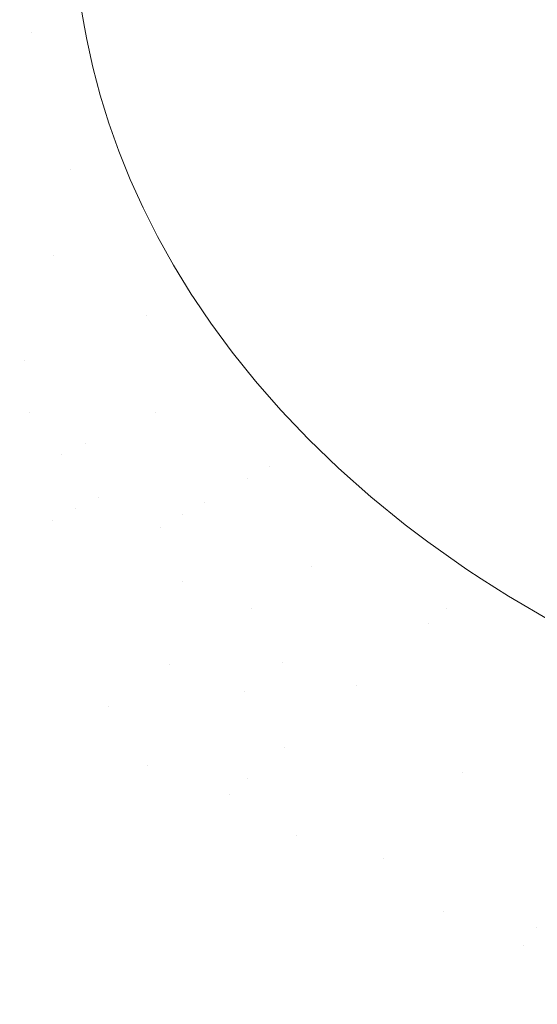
# Model space of a CAD drawing. Header units: centimetres. Extents: x -35.1 to 36.2, y 3.4 to 5.2.
# Tile 145 of 256: x -11.0139 to -10.9556, y 3.777 to 3.8878. Entities that reach past the tile are written whole.
import ezdxf

# ---------------------------------------------------------------- set-up
doc = ezdxf.new("R2010")
doc.units = ezdxf.units.CM
doc.header["$LTSCALE"] = 2.54
doc.layers.add('Lucido design-1', color=7, linetype='Continuous')

# ---------------------------------------------------------------- blocks, each defined once
blk = doc.blocks.new('Gruppo-4-1')
at = {"color": 7, "linetype": 'Continuous', "lineweight": 9}
blk.add_3dface([(-34.95277, 5.10021, -1872.21551), (-34.95277, 3.50021, -1872.21551), (36.07969, 3.50021, -1872.21551), (36.07969, 5.10021, -1872.21551)], dxfattribs=at)
for points, invisible_edges in [([(12.13364, 3.88788, -1872.61551), (12.13347, 3.88694, -1872.61551), (-11.00774, 5.10021, -1872.61551)], 10), ([(-11.00774, 3.90021, -1872.61551), (-11.00774, 5.10021, -1872.61551), (12.13347, 3.88694, -1872.61551)], 10), ([(-11.01538, 3.90021, -1872.61568), (-11.01247, 3.88635, -1872.61561), (-11.01847, 3.88574, -1872.61592)], 11), ([(-11.01538, 3.90021, -1872.61568), (-11.0137, 3.90021, -1872.61564), (-11.01247, 3.88635, -1872.61561)], 10), ([(-11.00754, 3.89481, -1872.61551), (-11.00726, 3.89173, -1872.61551), (-11.01247, 3.88635, -1872.61561), (-11.0137, 3.90021, -1872.61564)], 14), ([(-11.0077, 3.89788, -1872.61551), (-11.00774, 3.90021, -1872.61551), (12.13347, 3.88694, -1872.61551)], 10), ([(-11.00754, 3.89481, -1872.61551), (-11.0077, 3.89788, -1872.61551), (12.13347, 3.88694, -1872.61551)], 10), ([(-11.00726, 3.89173, -1872.61551), (-11.00754, 3.89481, -1872.61551), (12.13347, 3.88694, -1872.61551)], 10), ([(-11.00726, 3.89173, -1872.61551), (-11.00684, 3.88863, -1872.61551), (-11.01247, 3.88635, -1872.61561)], 10), ([(12.13347, 3.88694, -1872.61551), (-11.00654, 3.88694, -1872.61551), (-11.00684, 3.88863, -1872.61551), (-11.00726, 3.89173, -1872.61551)], 9), ([(-11.00684, 3.88863, -1872.61551), (-11.00654, 3.88694, -1872.61551), (-11.01247, 3.88635, -1872.61561)], 10), ([(-11.01247, 3.88635, -1872.61561), (-11.00654, 3.88694, -1872.61551), (-11.00629, 3.88553, -1872.61551)], 9), ([(-11.00654, 3.88694, -1872.61551), (-10.97434, 3.83411, -1872.61551), (-10.97798, 3.83733, -1872.61551), (-10.98134, 3.84057, -1872.61551)], 9), ([(-11.00654, 3.88694, -1872.61551), (-10.97045, 3.83094, -1872.61551), (-10.97434, 3.83411, -1872.61551)], 9), ([(-10.98134, 3.84057, -1872.61551), (-10.98445, 3.84384, -1872.61551), (-11.00654, 3.88694, -1872.61551)], 10), ([(-10.98445, 3.84384, -1872.61551), (-10.98732, 3.84711, -1872.61551), (-11.00654, 3.88694, -1872.61551)], 10), ([(-11.00654, 3.88694, -1872.61551), (-10.93692, 3.81198, -1872.61551), (-10.93698, 3.812, -1872.61551), (-10.94291, 3.81451, -1872.61551)], 9), ([(-11.00654, 3.88694, -1872.61551), (-10.88852, 3.80081, -1872.61551), (-10.896, 3.80158, -1872.61551)], 9), ([(-10.98732, 3.84711, -1872.61551), (-10.98994, 3.85038, -1872.61551), (-11.00654, 3.88694, -1872.61551)], 10), ([(-10.94291, 3.81451, -1872.61551), (-10.94853, 3.81719, -1872.61551), (-11.00654, 3.88694, -1872.61551)], 10), ([(-11.00654, 3.88694, -1872.61551), (-10.91751, 3.80566, -1872.61551), (-10.92427, 3.80755, -1872.61551)], 9), ([(-11.00654, 3.88694, -1872.61551), (-10.88098, 3.80035, -1872.61551), (-10.88852, 3.80081, -1872.61551)], 9), ([(-10.98994, 3.85038, -1872.61551), (-10.99235, 3.85364, -1872.61551), (-11.00654, 3.88694, -1872.61551)], 10), ([(-11.00654, 3.88694, -1872.61551), (-10.96191, 3.82489, -1872.61551), (-10.96353, 3.82593, -1872.61551), (-10.96792, 3.82903, -1872.61551)], 9), ([(-10.94853, 3.81719, -1872.61551), (-10.95384, 3.81999, -1872.61551), (-11.00654, 3.88694, -1872.61551)], 10), ([(-11.00654, 3.88694, -1872.61551), (-10.91053, 3.80402, -1872.61551), (-10.91751, 3.80566, -1872.61551)], 9), ([(-11.00654, 3.88694, -1872.61551), (-10.87397, 3.80021, -1872.61551), (-10.88098, 3.80035, -1872.61551)], 9), ([(-10.96792, 3.82903, -1872.61551), (-10.97045, 3.83094, -1872.61551), (-11.00654, 3.88694, -1872.61551)], 10), ([(-10.95384, 3.81999, -1872.61551), (-10.95884, 3.82292, -1872.61551), (-11.00654, 3.88694, -1872.61551)], 10), ([(-11.00654, 3.88694, -1872.61551), (-10.90689, 3.80333, -1872.61551), (-10.91053, 3.80402, -1872.61551)], 9), ([(-11.00654, 3.88694, -1872.61551), (12.13347, 3.88694, -1872.61551), (12.00089, 3.80021, -1872.61551), (-10.87397, 3.80021, -1872.61551)], 11), ([(-10.99235, 3.85364, -1872.61551), (-10.9942, 3.8564, -1872.61551), (-11.00654, 3.88694, -1872.61551)], 10), ([(-10.92427, 3.80755, -1872.61551), (-10.93076, 3.80967, -1872.61551), (-10.93692, 3.81198, -1872.61551), (-11.00654, 3.88694, -1872.61551)], 12), ([(-10.95884, 3.82292, -1872.61551), (-10.96191, 3.82489, -1872.61551), (-11.00654, 3.88694, -1872.61551)], 10), ([(-10.896, 3.80158, -1872.61551), (-10.90334, 3.80265, -1872.61551), (-10.90689, 3.80333, -1872.61551), (-11.00654, 3.88694, -1872.61551)], 12), ([(-11.00629, 3.88553, -1872.61551), (-11.00654, 3.88694, -1872.61551), (-10.9942, 3.8564, -1872.61551)], 10), ([(-11.00811, 3.87096, -1872.61561), (-11.01393, 3.8697, -1872.61592), (-11.01847, 3.88574, -1872.61592), (-11.01247, 3.88635, -1872.61561)], 15), ([(-11.00629, 3.88553, -1872.61551), (-11.0056, 3.88241, -1872.61551), (-11.01247, 3.88635, -1872.61561)], 10), ([(-11.0056, 3.88241, -1872.61551), (-11.00478, 3.87928, -1872.61551), (-11.00811, 3.87096, -1872.61561), (-11.01247, 3.88635, -1872.61561)], 14), ([(-11.0056, 3.88241, -1872.61551), (-11.00629, 3.88553, -1872.61551), (-10.9942, 3.8564, -1872.61551)], 10), ([(-11.00478, 3.87928, -1872.61551), (-11.0056, 3.88241, -1872.61551), (-10.9942, 3.8564, -1872.61551)], 10), ([(-11.00478, 3.87928, -1872.61551), (-11.0038, 3.87614, -1872.61551), (-11.00811, 3.87096, -1872.61561)], 10), ([(-11.0038, 3.87614, -1872.61551), (-11.00478, 3.87928, -1872.61551), (-10.9942, 3.8564, -1872.61551)], 10), ([(-11.0038, 3.87614, -1872.61551), (-11.00268, 3.87297, -1872.61551), (-11.00811, 3.87096, -1872.61561)], 10), ([(-11.00268, 3.87297, -1872.61551), (-11.0038, 3.87614, -1872.61551), (-10.9942, 3.8564, -1872.61551)], 10), ([(-11.00811, 3.87096, -1872.61561), (-11.00268, 3.87297, -1872.61551), (-11.0014, 3.86979, -1872.61551)], 9), ([(-11.0014, 3.86979, -1872.61551), (-11.00268, 3.87297, -1872.61551), (-10.9942, 3.8564, -1872.61551)], 10), ([(-11.01009, 3.86119, -1872.61592), (-11.01393, 3.8697, -1872.61592), (-11.00811, 3.87096, -1872.61561)], 11), ([(-11.01009, 3.86119, -1872.61592), (-11.00811, 3.87096, -1872.61561), (-10.99957, 3.85444, -1872.61561)], 11), ([(-11.0014, 3.86979, -1872.61551), (-10.99995, 3.86659, -1872.61551), (-11.00811, 3.87096, -1872.61561)], 10), ([(-10.99995, 3.86659, -1872.61551), (-10.99833, 3.86338, -1872.61551), (-10.99957, 3.85444, -1872.61561), (-11.00811, 3.87096, -1872.61561)], 14), ([(-10.99995, 3.86659, -1872.61551), (-11.0014, 3.86979, -1872.61551), (-10.9942, 3.8564, -1872.61551)], 10), ([(-11.01582, 3.85954, -1872.61644), (-11.01981, 3.86841, -1872.61644), (-11.01393, 3.8697, -1872.61592), (-11.01009, 3.86119, -1872.61592)], 15), ([(-10.99833, 3.86338, -1872.61551), (-10.99995, 3.86659, -1872.61551), (-10.9942, 3.8564, -1872.61551)], 10), ([(-10.99833, 3.86338, -1872.61551), (-10.99653, 3.86014, -1872.61551), (-10.99957, 3.85444, -1872.61561)], 10), ([(-10.9942, 3.8564, -1872.61551), (-10.99454, 3.8569, -1872.61551), (-10.99653, 3.86014, -1872.61551), (-10.99833, 3.86338, -1872.61551)], 8), ([(-11.01009, 3.86119, -1872.61592), (-11.00502, 3.85245, -1872.61592), (-11.01053, 3.85045, -1872.61644), (-11.01582, 3.85954, -1872.61644)], 15), ([(-10.99957, 3.85444, -1872.61561), (-11.00502, 3.85245, -1872.61592), (-11.01009, 3.86119, -1872.61592)], 11), ([(-10.99653, 3.86014, -1872.61551), (-10.99454, 3.8569, -1872.61551), (-10.99957, 3.85444, -1872.61561)], 10), ([(-11.01902, 3.85318, -1872.61718), (-11.01582, 3.85954, -1872.61644), (-11.0133, 3.84943, -1872.61678)], 11), ([(-11.01582, 3.85954, -1872.61644), (-11.01053, 3.85045, -1872.61644), (-11.0133, 3.84943, -1872.61678)], 11), ([(-10.99454, 3.8569, -1872.61551), (-10.9942, 3.8564, -1872.61551), (-10.99957, 3.85444, -1872.61561)], 10), ([(-10.99957, 3.85444, -1872.61561), (-10.9942, 3.8564, -1872.61551), (-10.99235, 3.85364, -1872.61551)], 9), ([(-10.99856, 3.84362, -1872.61592), (-11.00502, 3.85245, -1872.61592), (-10.99957, 3.85444, -1872.61561)], 11), ([(-10.99856, 3.84362, -1872.61592), (-10.99957, 3.85444, -1872.61561), (-10.98817, 3.83618, -1872.61574)], 11), ([(-10.99957, 3.85444, -1872.61561), (-10.98575, 3.83754, -1872.61561), (-10.98817, 3.83618, -1872.61574)], 11), ([(-10.99235, 3.85364, -1872.61551), (-10.98994, 3.85038, -1872.61551), (-10.99957, 3.85444, -1872.61561)], 10), ([(-10.98994, 3.85038, -1872.61551), (-10.98732, 3.84711, -1872.61551), (-10.98575, 3.83754, -1872.61561), (-10.99957, 3.85444, -1872.61561)], 14), ([(-11.0133, 3.84943, -1872.61678), (-11.01609, 3.84842, -1872.61718), (-11.01902, 3.85318, -1872.61718)], 11), ([(-11.0038, 3.84124, -1872.61644), (-11.01053, 3.85045, -1872.61644), (-11.00502, 3.85245, -1872.61592), (-10.99856, 3.84362, -1872.61592)], 15), ([(-11.0133, 3.84943, -1872.61678), (-11.01053, 3.85045, -1872.61644), (-11.0038, 3.84124, -1872.61644), (-11.00644, 3.84004, -1872.61678)], 15), ([(-11.01279, 3.84363, -1872.61718), (-11.01609, 3.84842, -1872.61718), (-11.0133, 3.84943, -1872.61678)], 11), ([(-11.01279, 3.84363, -1872.61718), (-11.0133, 3.84943, -1872.61678), (-11.00644, 3.84004, -1872.61678)], 11), ([(-11.01825, 3.8414, -1872.61816), (-11.02169, 3.84638, -1872.61816), (-11.01609, 3.84842, -1872.61718), (-11.01279, 3.84363, -1872.61718)], 15), ([(-10.98732, 3.84711, -1872.61551), (-10.98445, 3.84384, -1872.61551), (-10.98575, 3.83754, -1872.61561)], 10), ([(-11.01279, 3.84363, -1872.61718), (-11.00909, 3.83883, -1872.61718), (-11.01441, 3.83642, -1872.61816), (-11.01825, 3.8414, -1872.61816)], 15), ([(-11.00644, 3.84004, -1872.61678), (-11.00909, 3.83883, -1872.61718), (-11.01279, 3.84363, -1872.61718)], 11), ([(-10.99551, 3.83207, -1872.61644), (-11.0038, 3.84124, -1872.61644), (-10.99856, 3.84362, -1872.61592)], 11), ([(-10.98817, 3.83618, -1872.61574), (-10.9906, 3.83482, -1872.61592), (-10.99856, 3.84362, -1872.61592)], 11), ([(-10.99856, 3.84362, -1872.61592), (-10.99305, 3.83345, -1872.61615), (-10.99551, 3.83207, -1872.61644)], 11), ([(-10.99856, 3.84362, -1872.61592), (-10.9906, 3.83482, -1872.61592), (-10.99305, 3.83345, -1872.61615)], 11), ([(-10.98445, 3.84384, -1872.61551), (-10.98134, 3.84057, -1872.61551), (-10.98575, 3.83754, -1872.61561)], 10), ([(-11.00644, 3.84004, -1872.61678), (-11.0038, 3.84124, -1872.61644), (-10.99551, 3.83207, -1872.61644), (-10.99798, 3.83068, -1872.61678)], 15), ([(-11.00498, 3.83405, -1872.61718), (-11.00909, 3.83883, -1872.61718), (-11.00644, 3.84004, -1872.61678)], 11), ([(-11.00498, 3.83405, -1872.61718), (-11.00644, 3.84004, -1872.61678), (-10.99798, 3.83068, -1872.61678)], 11), ([(-10.98575, 3.83754, -1872.61561), (-10.98134, 3.84057, -1872.61551), (-10.97798, 3.83733, -1872.61551)], 9), ([(-11.01014, 3.83144, -1872.61816), (-11.01441, 3.83642, -1872.61816), (-11.00909, 3.83883, -1872.61718)], 11), ([(-11.00909, 3.83883, -1872.61718), (-11.00756, 3.83275, -1872.61764), (-11.01014, 3.83144, -1872.61816)], 11), ([(-11.00909, 3.83883, -1872.61718), (-11.00498, 3.83405, -1872.61718), (-11.00756, 3.83275, -1872.61764)], 11), ([(-10.98817, 3.83618, -1872.61574), (-10.98575, 3.83754, -1872.61561), (-10.96585, 3.82151, -1872.61561), (-10.96783, 3.81981, -1872.61574)], 15), ([(-10.96585, 3.82151, -1872.61561), (-10.98575, 3.83754, -1872.61561), (-10.97434, 3.83411, -1872.61551), (-10.97045, 3.83094, -1872.61551)], 11), ([(-10.98575, 3.83754, -1872.61561), (-10.97798, 3.83733, -1872.61551), (-10.97434, 3.83411, -1872.61551)], 9), ([(-11.01708, 3.83521, -1872.61874), (-11.01441, 3.83642, -1872.61816), (-11.01014, 3.83144, -1872.61816), (-11.01273, 3.83014, -1872.61874)], 15), ([(-10.98104, 3.82624, -1872.61592), (-10.9906, 3.83482, -1872.61592), (-10.98817, 3.83618, -1872.61574)], 11), ([(-10.98104, 3.82624, -1872.61592), (-10.98817, 3.83618, -1872.61574), (-10.96783, 3.81981, -1872.61574)], 11), ([(-11.01273, 3.83014, -1872.61874), (-11.01532, 3.82883, -1872.61937), (-11.01974, 3.83399, -1872.61937), (-11.01708, 3.83521, -1872.61874)], 15), ([(-10.99305, 3.83345, -1872.61615), (-10.9906, 3.83482, -1872.61592), (-10.98104, 3.82624, -1872.61592), (-10.98329, 3.82469, -1872.61615)], 15), ([(-11.00756, 3.83275, -1872.61764), (-11.00498, 3.83405, -1872.61718), (-11.00046, 3.82929, -1872.61718), (-11.00294, 3.8279, -1872.61764)], 15), ([(-10.99798, 3.83068, -1872.61678), (-11.00046, 3.82929, -1872.61718), (-11.00498, 3.83405, -1872.61718)], 11), ([(-10.98329, 3.82469, -1872.61615), (-10.98554, 3.82313, -1872.61644), (-10.99551, 3.83207, -1872.61644), (-10.99305, 3.83345, -1872.61615)], 15), ([(-11.00294, 3.8279, -1872.61764), (-11.00544, 3.8265, -1872.61816), (-11.01014, 3.83144, -1872.61816), (-11.00756, 3.83275, -1872.61764)], 15), ([(-11.01273, 3.83014, -1872.61874), (-11.01014, 3.83144, -1872.61816), (-11.00544, 3.8265, -1872.61816), (-11.00793, 3.8251, -1872.61874)], 15), ([(-10.99798, 3.83068, -1872.61678), (-10.99551, 3.83207, -1872.61644), (-10.98554, 3.82313, -1872.61644), (-10.98781, 3.82157, -1872.61678)], 15), ([(-11.00793, 3.8251, -1872.61874), (-11.01043, 3.8237, -1872.61937), (-11.01532, 3.82883, -1872.61937), (-11.01273, 3.83014, -1872.61874)], 15), ([(-10.99549, 3.8246, -1872.61718), (-11.00046, 3.82929, -1872.61718), (-10.99798, 3.83068, -1872.61678)], 11), ([(-10.99549, 3.8246, -1872.61718), (-10.99798, 3.83068, -1872.61678), (-10.98781, 3.82157, -1872.61678)], 11), ([(-10.97045, 3.83094, -1872.61551), (-10.96792, 3.82903, -1872.61551), (-10.96585, 3.82151, -1872.61561)], 10), ([(-11.0179, 3.82753, -1872.62007), (-11.01532, 3.82883, -1872.61937), (-11.01043, 3.8237, -1872.61937), (-11.01293, 3.8223, -1872.62007)], 15), ([(-11.00294, 3.8279, -1872.61764), (-11.00046, 3.82929, -1872.61718), (-10.99549, 3.8246, -1872.61718), (-10.99788, 3.82311, -1872.61764)], 15), ([(-10.96792, 3.82903, -1872.61551), (-10.96353, 3.82593, -1872.61551), (-10.96585, 3.82151, -1872.61561)], 10), ([(-10.99788, 3.82311, -1872.61764), (-11.00028, 3.82162, -1872.61816), (-11.00544, 3.8265, -1872.61816), (-11.00294, 3.8279, -1872.61764)], 15), ([(-11.01293, 3.8223, -1872.62007), (-11.01542, 3.82091, -1872.62083), (-11.02048, 3.82622, -1872.62083), (-11.0179, 3.82753, -1872.62007)], 15), ([(-11.00793, 3.8251, -1872.61874), (-11.00544, 3.8265, -1872.61816), (-11.00028, 3.82162, -1872.61816), (-11.00268, 3.82013, -1872.61874)], 15), ([(-10.98329, 3.82469, -1872.61615), (-10.98104, 3.82624, -1872.61592), (-10.96983, 3.8181, -1872.61592), (-10.97184, 3.81638, -1872.61615)], 15), ([(-10.96783, 3.81981, -1872.61574), (-10.96983, 3.8181, -1872.61592), (-10.98104, 3.82624, -1872.61592)], 11), ([(-10.96353, 3.82593, -1872.61551), (-10.96191, 3.82489, -1872.61551), (-10.96585, 3.82151, -1872.61561)], 10), ([(-11.00268, 3.82013, -1872.61874), (-11.00508, 3.81864, -1872.61937), (-11.01043, 3.8237, -1872.61937), (-11.00793, 3.8251, -1872.61874)], 15), ([(-10.99788, 3.82311, -1872.61764), (-10.99549, 3.8246, -1872.61718), (-10.99009, 3.81999, -1872.61718), (-10.99237, 3.81842, -1872.61764)], 15), ([(-10.98781, 3.82157, -1872.61678), (-10.99009, 3.81999, -1872.61718), (-10.99549, 3.8246, -1872.61718)], 11), ([(-10.97184, 3.81638, -1872.61615), (-10.97386, 3.81465, -1872.61644), (-10.98554, 3.82313, -1872.61644), (-10.98329, 3.82469, -1872.61615)], 15), ([(-10.96585, 3.82151, -1872.61561), (-10.96191, 3.82489, -1872.61551), (-10.95884, 3.82292, -1872.61551)], 9), ([(-11.01293, 3.8223, -1872.62007), (-11.01043, 3.8237, -1872.61937), (-11.00508, 3.81864, -1872.61937), (-11.00747, 3.81715, -1872.62007)], 15), ([(-11.00747, 3.81715, -1872.62007), (-11.00987, 3.81566, -1872.62083), (-11.01542, 3.82091, -1872.62083), (-11.01293, 3.8223, -1872.62007)], 15), ([(-10.99237, 3.81842, -1872.61764), (-10.99466, 3.81683, -1872.61816), (-11.00028, 3.82162, -1872.61816), (-10.99788, 3.82311, -1872.61764)], 15), ([(-10.98781, 3.82157, -1872.61678), (-10.98554, 3.82313, -1872.61644), (-10.97386, 3.81465, -1872.61644), (-10.97589, 3.81291, -1872.61678)], 15), ([(-10.95884, 3.82292, -1872.61551), (-10.95384, 3.81999, -1872.61551), (-10.96585, 3.82151, -1872.61561)], 10), ([(-11.00268, 3.82013, -1872.61874), (-11.00028, 3.82162, -1872.61816), (-10.99466, 3.81683, -1872.61816), (-10.99695, 3.81525, -1872.61874)], 15), ([(-10.98423, 3.8155, -1872.61718), (-10.99009, 3.81999, -1872.61718), (-10.98781, 3.82157, -1872.61678)], 11), ([(-10.98423, 3.8155, -1872.61718), (-10.98781, 3.82157, -1872.61678), (-10.97589, 3.81291, -1872.61678)], 11), ([(-10.96783, 3.81981, -1872.61574), (-10.96585, 3.82151, -1872.61561), (-10.93972, 3.80804, -1872.61561), (-10.94114, 3.80605, -1872.61574)], 15), ([(-10.95384, 3.81999, -1872.61551), (-10.94853, 3.81719, -1872.61551), (-10.93972, 3.80804, -1872.61561), (-10.96585, 3.82151, -1872.61561)], 14), ([(-11.01225, 3.81417, -1872.62165), (-11.0179, 3.81951, -1872.62165), (-11.01542, 3.82091, -1872.62083), (-11.00987, 3.81566, -1872.62083)], 15), ([(-10.99695, 3.81525, -1872.61874), (-10.99924, 3.81367, -1872.61937), (-11.00508, 3.81864, -1872.61937), (-11.00268, 3.82013, -1872.61874)], 15), ([(-10.99237, 3.81842, -1872.61764), (-10.99009, 3.81999, -1872.61718), (-10.98423, 3.8155, -1872.61718), (-10.9864, 3.81384, -1872.61764)], 15), ([(-11.01463, 3.81269, -1872.62254), (-11.02038, 3.81813, -1872.62254), (-11.0179, 3.81951, -1872.62165), (-11.01225, 3.81417, -1872.62165)], 15), ([(-10.94114, 3.80605, -1872.61574), (-10.94257, 3.80405, -1872.61592), (-10.96983, 3.8181, -1872.61592), (-10.96783, 3.81981, -1872.61574)], 15), ([(-11.00747, 3.81715, -1872.62007), (-11.00508, 3.81864, -1872.61937), (-10.99924, 3.81367, -1872.61937), (-11.00154, 3.81209, -1872.62007)], 15), ([(-10.9864, 3.81384, -1872.61764), (-10.98858, 3.81217, -1872.61816), (-10.99466, 3.81683, -1872.61816), (-10.99237, 3.81842, -1872.61764)], 15), ([(-10.97184, 3.81638, -1872.61615), (-10.96983, 3.8181, -1872.61592), (-10.94257, 3.80405, -1872.61592), (-10.94401, 3.80203, -1872.61615)], 15), ([(-11.00154, 3.81209, -1872.62007), (-11.00382, 3.81051, -1872.62083), (-11.00987, 3.81566, -1872.62083), (-11.00747, 3.81715, -1872.62007)], 15), ([(-10.99695, 3.81525, -1872.61874), (-10.99466, 3.81683, -1872.61816), (-10.98858, 3.81217, -1872.61816)], 11), ([(-11.00987, 3.81566, -1872.62083), (-11.00382, 3.81051, -1872.62083), (-11.0061, 3.80893, -1872.62165), (-11.01225, 3.81417, -1872.62165)], 15), ([(-10.9864, 3.81384, -1872.61764), (-10.98423, 3.8155, -1872.61718), (-10.97793, 3.81116, -1872.61718), (-10.97998, 3.80941, -1872.61764)], 15), ([(-10.97589, 3.81291, -1872.61678), (-10.97793, 3.81116, -1872.61718), (-10.98423, 3.8155, -1872.61718)], 11), ([(-10.94401, 3.80203, -1872.61615), (-10.94546, 3.8, -1872.61644), (-10.97386, 3.81465, -1872.61644), (-10.97184, 3.81638, -1872.61615)], 15), ([(-10.98408, 3.8059, -1872.61874), (-10.98613, 3.80414, -1872.61937), (-10.99924, 3.81367, -1872.61937), (-10.99695, 3.81525, -1872.61874)], 15), ([(-10.98858, 3.81217, -1872.61816), (-10.98408, 3.8059, -1872.61874), (-10.99695, 3.81525, -1872.61874)], 11), ([(-10.97589, 3.81291, -1872.61678), (-10.97386, 3.81465, -1872.61644), (-10.94546, 3.8, -1872.61644), (-10.94691, 3.79797, -1872.61678)], 15), ([(-11.01225, 3.81417, -1872.62165), (-11.0061, 3.80893, -1872.62165), (-11.00838, 3.80736, -1872.62254), (-11.01463, 3.81269, -1872.62254)], 15), ([(-11.00154, 3.81209, -1872.62007), (-10.99924, 3.81367, -1872.61937), (-10.98613, 3.80414, -1872.61937), (-10.98818, 3.80238, -1872.62007)], 15), ([(-10.97998, 3.80941, -1872.61764), (-10.98203, 3.80765, -1872.61816), (-10.98858, 3.81217, -1872.61816), (-10.9864, 3.81384, -1872.61764)], 15), ([(-11.01463, 3.81269, -1872.62254), (-11.00838, 3.80736, -1872.62254), (-11.01064, 3.8058, -1872.62348), (-11.017, 3.81122, -1872.62348)], 15), ([(-10.98858, 3.81217, -1872.61816), (-10.98203, 3.80765, -1872.61816), (-10.98408, 3.8059, -1872.61874)], 11), ([(-10.964, 3.80305, -1872.61718), (-10.97793, 3.81116, -1872.61718), (-10.97589, 3.81291, -1872.61678)], 11), ([(-10.964, 3.80305, -1872.61718), (-10.97589, 3.81291, -1872.61678), (-10.94691, 3.79797, -1872.61678)], 11), ([(-11.017, 3.81122, -1872.62348), (-11.01064, 3.8058, -1872.62348), (-11.01289, 3.80424, -1872.62449), (-11.01935, 3.80976, -1872.62449)], 15), ([(-10.98818, 3.80238, -1872.62007), (-10.99023, 3.80063, -1872.62083), (-11.00382, 3.81051, -1872.62083), (-11.00154, 3.81209, -1872.62007)], 15), ([(-10.97998, 3.80941, -1872.61764), (-10.97793, 3.81116, -1872.61718), (-10.964, 3.80305, -1872.61718), (-10.96577, 3.80114, -1872.61764)], 15), ([(-10.99944, 3.80382, -1872.62165), (-11.0061, 3.80893, -1872.62165), (-11.00382, 3.81051, -1872.62083)], 11), ([(-10.99944, 3.80382, -1872.62165), (-11.00382, 3.81051, -1872.62083), (-10.99023, 3.80063, -1872.62083)], 11), ([(-11.01935, 3.80976, -1872.62449), (-11.01289, 3.80424, -1872.62449), (-11.01512, 3.8027, -1872.62556), (-11.02169, 3.8083, -1872.62556)], 15), ([(-11.0016, 3.80216, -1872.62254), (-11.00838, 3.80736, -1872.62254), (-11.0061, 3.80893, -1872.62165), (-10.99944, 3.80382, -1872.62165)], 15), ([(-10.96577, 3.80114, -1872.61764), (-10.96754, 3.79922, -1872.61816), (-10.98203, 3.80765, -1872.61816), (-10.97998, 3.80941, -1872.61764)], 15), ([(-11.00375, 3.80051, -1872.62348), (-11.01064, 3.8058, -1872.62348), (-11.00838, 3.80736, -1872.62254), (-11.0016, 3.80216, -1872.62254)], 15), ([(-10.98408, 3.8059, -1872.61874), (-10.98203, 3.80765, -1872.61816), (-10.96754, 3.79922, -1872.61816), (-10.96932, 3.7973, -1872.61874)], 15), ([(-11.00588, 3.79887, -1872.62449), (-11.01289, 3.80424, -1872.62449), (-11.01064, 3.8058, -1872.62348), (-11.00375, 3.80051, -1872.62348)], 15), ([(-10.96932, 3.7973, -1872.61874), (-10.97109, 3.79539, -1872.61937), (-10.98613, 3.80414, -1872.61937), (-10.98408, 3.8059, -1872.61874)], 15), ([(-11.01512, 3.8027, -1872.62556), (-11.01289, 3.80424, -1872.62449), (-11.00588, 3.79887, -1872.62449), (-11.008, 3.79724, -1872.62556)], 15), ([(-10.99944, 3.80382, -1872.62165), (-10.99227, 3.79888, -1872.62165), (-10.9943, 3.79714, -1872.62254), (-11.0016, 3.80216, -1872.62254)], 15), ([(-10.99023, 3.80063, -1872.62083), (-10.99227, 3.79888, -1872.62165), (-10.99944, 3.80382, -1872.62165)], 11), ([(-10.98818, 3.80238, -1872.62007), (-10.98613, 3.80414, -1872.61937), (-10.97109, 3.79539, -1872.61937), (-10.97287, 3.79347, -1872.62007)], 15), ([(-11.008, 3.79724, -1872.62556), (-11.01011, 3.79563, -1872.62669), (-11.01734, 3.80117, -1872.62669), (-11.01512, 3.8027, -1872.62556)], 15), ([(-10.98268, 3.79597, -1872.62083), (-10.99023, 3.80063, -1872.62083), (-10.98818, 3.80238, -1872.62007)], 11), ([(-10.98268, 3.79597, -1872.62083), (-10.98818, 3.80238, -1872.62007), (-10.97287, 3.79347, -1872.62007)], 11), ([(-10.96577, 3.80114, -1872.61764), (-10.964, 3.80305, -1872.61718), (-10.94837, 3.79592, -1872.61718), (-10.94984, 3.79387, -1872.61764)], 15), ([(-10.94691, 3.79797, -1872.61678), (-10.94837, 3.79592, -1872.61718), (-10.964, 3.80305, -1872.61718)], 11), ([(-11.01953, 3.79965, -1872.62788), (-11.01734, 3.80117, -1872.62669), (-11.01011, 3.79563, -1872.62669), (-11.01219, 3.79403, -1872.62788)], 15), ([(-11.0016, 3.80216, -1872.62254), (-10.9943, 3.79714, -1872.62254), (-10.99633, 3.7954, -1872.62348), (-11.00375, 3.80051, -1872.62348)], 15), ([(-10.94984, 3.79387, -1872.61764), (-10.9513, 3.79181, -1872.61816), (-10.96754, 3.79922, -1872.61816), (-10.96577, 3.80114, -1872.61764)], 15), ([(-11.00375, 3.80051, -1872.62348), (-10.99633, 3.7954, -1872.62348), (-10.99834, 3.79368, -1872.62449), (-11.00588, 3.79887, -1872.62449)], 15), ([(-10.98459, 3.79414, -1872.62165), (-10.99227, 3.79888, -1872.62165), (-10.99023, 3.80063, -1872.62083), (-10.98268, 3.79597, -1872.62083)], 15), ([(-11.01219, 3.79403, -1872.62788), (-11.01426, 3.79244, -1872.62913), (-11.0217, 3.79815, -1872.62913), (-11.01953, 3.79965, -1872.62788)], 15), ([(-11.008, 3.79724, -1872.62556), (-11.00588, 3.79887, -1872.62449), (-10.99834, 3.79368, -1872.62449), (-11.00034, 3.79196, -1872.62556)], 15), ([(-10.98649, 3.79232, -1872.62254), (-10.9943, 3.79714, -1872.62254), (-10.99227, 3.79888, -1872.62165), (-10.98459, 3.79414, -1872.62165)], 15), ([(-10.96932, 3.7973, -1872.61874), (-10.96754, 3.79922, -1872.61816), (-10.9513, 3.79181, -1872.61816), (-10.95277, 3.78976, -1872.61874)], 15), ([(-11.00034, 3.79196, -1872.62556), (-11.00233, 3.79027, -1872.62669), (-11.01011, 3.79563, -1872.62669), (-11.008, 3.79724, -1872.62556)], 15), ([(-10.98838, 3.7905, -1872.62348), (-10.99633, 3.7954, -1872.62348), (-10.9943, 3.79714, -1872.62254), (-10.98649, 3.79232, -1872.62254)], 15), ([(-10.95277, 3.78976, -1872.61874), (-10.95424, 3.7877, -1872.61937), (-10.97109, 3.79539, -1872.61937), (-10.96932, 3.7973, -1872.61874)], 15), ([(-11.01219, 3.79403, -1872.62788), (-11.01011, 3.79563, -1872.62669), (-11.00233, 3.79027, -1872.62669), (-11.00429, 3.78858, -1872.62788)], 15), ([(-10.98268, 3.79597, -1872.62083), (-10.97464, 3.79156, -1872.62083), (-10.97641, 3.78965, -1872.62165), (-10.98459, 3.79414, -1872.62165)], 15), ([(-10.97287, 3.79347, -1872.62007), (-10.97464, 3.79156, -1872.62083), (-10.98268, 3.79597, -1872.62083)], 11), ([(-10.99027, 3.7887, -1872.62449), (-10.99834, 3.79368, -1872.62449), (-10.99633, 3.7954, -1872.62348), (-10.98838, 3.7905, -1872.62348)], 15), ([(-10.97287, 3.79347, -1872.62007), (-10.97109, 3.79539, -1872.61937), (-10.95424, 3.7877, -1872.61937), (-10.95571, 3.78564, -1872.62007)], 15), ([(-11.00429, 3.78858, -1872.62788), (-11.00624, 3.78692, -1872.62913), (-11.01426, 3.79244, -1872.62913), (-11.01219, 3.79403, -1872.62788)], 15), ([(-11.00034, 3.79196, -1872.62556), (-10.99834, 3.79368, -1872.62449), (-10.99027, 3.7887, -1872.62449), (-10.99214, 3.7869, -1872.62556)], 15), ([(-10.98459, 3.79414, -1872.62165), (-10.97641, 3.78965, -1872.62165), (-10.97817, 3.78775, -1872.62254), (-10.98649, 3.79232, -1872.62254)], 15), ([(-10.96613, 3.78741, -1872.62083), (-10.97464, 3.79156, -1872.62083), (-10.97287, 3.79347, -1872.62007)], 11), ([(-10.96613, 3.78741, -1872.62083), (-10.97287, 3.79347, -1872.62007), (-10.95571, 3.78564, -1872.62007)], 11), ([(-11.0163, 3.79087, -1872.63044), (-11.01426, 3.79244, -1872.62913), (-11.00624, 3.78692, -1872.62913), (-11.00816, 3.78527, -1872.63044)], 15), ([(-10.98649, 3.79232, -1872.62254), (-10.97817, 3.78775, -1872.62254), (-10.97993, 3.78585, -1872.62348), (-10.98838, 3.7905, -1872.62348)], 15), ([(-10.99214, 3.7869, -1872.62556), (-10.99399, 3.78513, -1872.62669), (-11.00233, 3.79027, -1872.62669), (-11.00034, 3.79196, -1872.62556)], 15), ([(-10.96775, 3.78543, -1872.62165), (-10.97641, 3.78965, -1872.62165), (-10.97464, 3.79156, -1872.62083), (-10.96613, 3.78741, -1872.62083)], 15), ([(-11.00816, 3.78527, -1872.63044), (-11.01006, 3.78364, -1872.63181), (-11.01831, 3.78933, -1872.63181), (-11.0163, 3.79087, -1872.63044)], 15), ([(-11.00429, 3.78858, -1872.62788), (-11.00233, 3.79027, -1872.62669), (-10.99399, 3.78513, -1872.62669), (-10.99583, 3.78336, -1872.62788)], 15), ([(-10.98838, 3.7905, -1872.62348), (-10.97993, 3.78585, -1872.62348), (-10.98167, 3.78397, -1872.62449), (-10.99027, 3.7887, -1872.62449)], 15), ([(-11.0203, 3.7878, -1872.63325), (-11.01831, 3.78933, -1872.63181), (-11.01006, 3.78364, -1872.63181), (-11.01193, 3.78204, -1872.63325)], 15), ([(-10.96936, 3.78346, -1872.62254), (-10.97817, 3.78775, -1872.62254), (-10.97641, 3.78965, -1872.62165), (-10.96775, 3.78543, -1872.62165)], 15), ([(-11.01193, 3.78204, -1872.63325), (-11.01377, 3.78046, -1872.63473), (-11.02225, 3.7863, -1872.63473), (-11.0203, 3.7878, -1872.63325)], 15), ([(-10.99583, 3.78336, -1872.62788), (-10.99765, 3.78162, -1872.62913), (-11.00624, 3.78692, -1872.62913), (-11.00429, 3.78858, -1872.62788)], 15), ([(-10.99214, 3.7869, -1872.62556), (-10.99027, 3.7887, -1872.62449), (-10.98167, 3.78397, -1872.62449), (-10.9834, 3.7821, -1872.62556)], 15), ([(-11.00816, 3.78527, -1872.63044), (-11.00624, 3.78692, -1872.62913), (-10.99765, 3.78162, -1872.62913), (-10.99945, 3.77989, -1872.63044)], 15), ([(-10.9834, 3.7821, -1872.62556), (-10.98512, 3.78025, -1872.62669), (-10.99399, 3.78513, -1872.62669), (-10.99214, 3.7869, -1872.62556)], 15), ([(-10.97097, 3.78149, -1872.62348), (-10.97993, 3.78585, -1872.62348), (-10.97817, 3.78775, -1872.62254), (-10.96936, 3.78346, -1872.62254)], 15), ([(-10.96613, 3.78741, -1872.62083), (-10.95717, 3.78359, -1872.62083), (-10.95863, 3.78154, -1872.62165), (-10.96775, 3.78543, -1872.62165)], 15), ([(-10.95571, 3.78564, -1872.62007), (-10.95717, 3.78359, -1872.62083), (-10.96613, 3.78741, -1872.62083)], 11), ([(-10.95571, 3.78564, -1872.62007), (-10.95424, 3.7877, -1872.61937), (-10.93576, 3.78136, -1872.61937), (-10.93689, 3.77918, -1872.62007)], 15), ([(-11.02417, 3.78482, -1872.63628), (-11.02225, 3.7863, -1872.63473), (-11.01377, 3.78046, -1872.63473), (-11.01559, 3.77891, -1872.63628)], 15), ([(-10.97257, 3.77954, -1872.62449), (-10.98167, 3.78397, -1872.62449), (-10.97993, 3.78585, -1872.62348), (-10.97097, 3.78149, -1872.62348)], 15), ([(-10.93689, 3.77918, -1872.62007), (-10.93802, 3.77702, -1872.62083), (-10.95717, 3.78359, -1872.62083), (-10.95571, 3.78564, -1872.62007)], 15), ([(-10.99945, 3.77989, -1872.63044), (-11.00122, 3.77819, -1872.63181), (-11.01006, 3.78364, -1872.63181), (-11.00816, 3.78527, -1872.63044)], 15), ([(-10.99583, 3.78336, -1872.62788), (-10.99399, 3.78513, -1872.62669), (-10.98512, 3.78025, -1872.62669), (-10.98682, 3.77841, -1872.62788)], 15), ([(-10.96775, 3.78543, -1872.62165), (-10.95863, 3.78154, -1872.62165), (-10.96009, 3.7795, -1872.62254), (-10.96936, 3.78346, -1872.62254)], 15), ([(-11.01193, 3.78204, -1872.63325), (-11.01006, 3.78364, -1872.63181), (-11.00122, 3.77819, -1872.63181), (-11.00297, 3.77651, -1872.63325)], 15), ([(-10.98682, 3.77841, -1872.62788), (-10.98851, 3.77659, -1872.62913), (-10.99765, 3.78162, -1872.62913), (-10.99583, 3.78336, -1872.62788)], 15), ([(-10.9834, 3.7821, -1872.62556), (-10.98167, 3.78397, -1872.62449), (-10.97257, 3.77954, -1872.62449), (-10.97415, 3.7776, -1872.62556)], 15), ([(-10.96936, 3.78346, -1872.62254), (-10.96009, 3.7795, -1872.62254), (-10.96154, 3.77747, -1872.62348), (-10.97097, 3.78149, -1872.62348)], 15), ([(-10.94909, 3.778, -1872.62165), (-10.95863, 3.78154, -1872.62165), (-10.95717, 3.78359, -1872.62083)], 11), ([(-10.94909, 3.778, -1872.62165), (-10.95717, 3.78359, -1872.62083), (-10.93802, 3.77702, -1872.62083)], 11), ([(-11.00297, 3.77651, -1872.63325), (-11.0047, 3.77486, -1872.63473), (-11.01377, 3.78046, -1872.63473), (-11.01193, 3.78204, -1872.63325)], 15), ([(-10.99945, 3.77989, -1872.63044), (-10.99765, 3.78162, -1872.62913), (-10.98851, 3.77659, -1872.62913), (-10.99017, 3.7748, -1872.63044)], 15), ([(-10.97415, 3.7776, -1872.62556), (-10.97572, 3.77568, -1872.62669), (-10.98512, 3.78025, -1872.62669), (-10.9834, 3.7821, -1872.62556)], 15), ([(-10.97097, 3.78149, -1872.62348), (-10.96154, 3.77747, -1872.62348), (-10.96298, 3.77545, -1872.62449), (-10.97257, 3.77954, -1872.62449)], 15), ([(-10.95038, 3.7759, -1872.62254), (-10.96009, 3.7795, -1872.62254), (-10.95863, 3.78154, -1872.62165), (-10.94909, 3.778, -1872.62165)], 15), ([(-11.01559, 3.77891, -1872.63628), (-11.01377, 3.78046, -1872.63473), (-11.0047, 3.77486, -1872.63473), (-11.00639, 3.77324, -1872.63628)], 15), ([(-10.98682, 3.77841, -1872.62788), (-10.98512, 3.78025, -1872.62669), (-10.97572, 3.77568, -1872.62669), (-10.97728, 3.77377, -1872.62788)], 15), ([(-10.99017, 3.7748, -1872.63044), (-10.99182, 3.77302, -1872.63181), (-11.00122, 3.77819, -1872.63181), (-10.99945, 3.77989, -1872.63044)], 15), ([(-10.97415, 3.7776, -1872.62556), (-10.97257, 3.77954, -1872.62449), (-10.96298, 3.77545, -1872.62449), (-10.96441, 3.77344, -1872.62556)], 15), ([(-10.95166, 3.77381, -1872.62348), (-10.96154, 3.77747, -1872.62348), (-10.96009, 3.7795, -1872.62254), (-10.95038, 3.7759, -1872.62254)], 15), ([(-11.01279, 3.77448, -1872.63788), (-11.01737, 3.77738, -1872.63788), (-11.01559, 3.77891, -1872.63628)], 11), ([(-11.01279, 3.77448, -1872.63788), (-11.01559, 3.77891, -1872.63628), (-11.00639, 3.77324, -1872.63628)], 11), ([(-11.00297, 3.77651, -1872.63325), (-11.00122, 3.77819, -1872.63181), (-10.99182, 3.77302, -1872.63181), (-10.99344, 3.77127, -1872.63325)], 15), ([(-10.97728, 3.77377, -1872.62788), (-10.97882, 3.77188, -1872.62913), (-10.98851, 3.77659, -1872.62913), (-10.98682, 3.77841, -1872.62788)], 15), ([(-11.01448, 3.77295, -1872.63953), (-11.01911, 3.77589, -1872.63953), (-11.01737, 3.77738, -1872.63788), (-11.01279, 3.77448, -1872.63788)], 15), ([(-10.96441, 3.77344, -1872.62556), (-10.96583, 3.77145, -1872.62669), (-10.97572, 3.77568, -1872.62669), (-10.97415, 3.7776, -1872.62556)], 15), ([(-10.95294, 3.77173, -1872.62449), (-10.96298, 3.77545, -1872.62449), (-10.96154, 3.77747, -1872.62348), (-10.95166, 3.77381, -1872.62348)], 15)]:
    blk.add_3dface(points, dxfattribs=dict(at, invisible_edges=invisible_edges))

msp = doc.modelspace()

# ---------------------------------------------------------------- block references
at = {"layer": 'Lucido design-1', "color": 7}
msp.add_blockref('Gruppo-4-1', (0, 0), dxfattribs=at)

doc.saveas('drawing.dxf')
